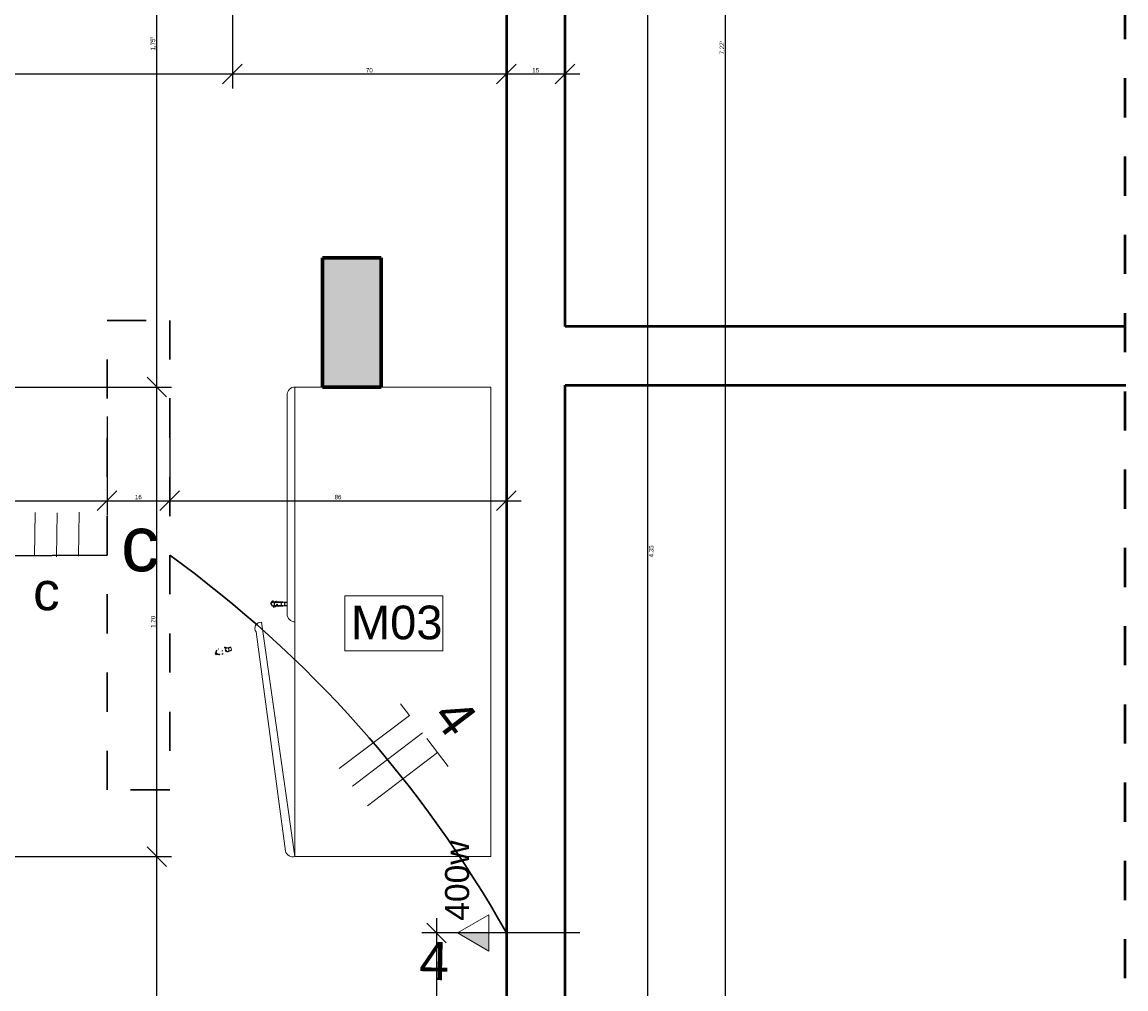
# Model space of a CAD drawing. Header units: metres. Extents: x -69 to 570, y -81 to 66.
# Tile 18 of 33: x 0 to 2.82, y -6.91 to -4.44. Entities that reach past the tile are written whole.
import ezdxf

# ---------------------------------------------------------------- set-up
doc = ezdxf.new("R2010")
doc.units = ezdxf.units.M
doc.linetypes.add('_Traço Ponto', pattern=[0.015, 0.01, -0.0025, 0, -0.0025])
for name, color, linetype, lineweight in [('A-ANNO-DIMS', 211, 'Continuous', 9), ('A-ANNO-NOTE', 3, 'Continuous', 9), ('A-DETL', 90, 'Continuous', 25), ('A-WALL', 113, 'Continuous', 25), ('A-WALL-PATT', 111, 'Continuous', 25), ('EL-Condutos', 1, 'Continuous', 30), ('EL-Fios', 251, 'Continuous', 20), ('EL-Textos fios', 7, 'Continuous', 20), ('EL-Textos pontos', 5, 'Continuous', 20), ('HACH', 251, 'Continuous', 5), ('Q-CASE', 31, 'Continuous', 25)]:
    doc.layers.add(name, color=color, linetype=linetype, lineweight=lineweight)
doc.styles.add('Arial', font='arial.ttf', dxfattribs={"height": 0.049177})
doc.styles.add('Arial_1', font='arial.ttf', dxfattribs={"height": 0.061471})
doc.styles.add('Arial_5', font='arial.ttf', dxfattribs={"height": 0.036882})
doc.styles.add('Arial_6', font='arial.ttf', dxfattribs={"height": 0.086059})
doc.dimstyles.new('Diagonal_-_1_50mm_Arial', dxfattribs={"dimscale": 0.3048, "dimtxt": 0.0375, "dimasz": 0.164042, "dimexe": 0.123031, "dimexo": 0.0625, "dimgap": 0.012303, "dimtad": 1, "dimrnd": 0.001, "dimzin": 0, "dimdsep": 46, "dimtxsty": 'Arial_5', "dimblk1": 'OBLIQUE', "dimblk2": 'OBLIQUE', "dimsah": 1, "dimcen": 0.09, "dimdle": 0.123031, "dimazin": 0, "dimtfac": 1, "dimtdec": 4, "dimtix": 1, "dimtmove": 0, "dimatfit": 3, "dimfxl": 0.246063, "dimfxlon": 1, "dimtvp": 1, "dimtolj": 1, "dimtzin": 0, "dimarcsym": 2})
doc.dimstyles.new('Diagonal_-_1_50mm_Arial_1', dxfattribs={"dimscale": 0.3048, "dimtxt": 0.0375, "dimasz": 0.164042, "dimexe": 0.123031, "dimexo": 0.0625, "dimgap": 0.012303, "dimtad": 1, "dimdec": 1, "dimlfac": 100, "dimrnd": 0.1, "dimdsep": 46, "dimtxsty": 'Arial_5', "dimblk1": 'OBLIQUE', "dimblk2": 'OBLIQUE', "dimsah": 1, "dimcen": 0.09, "dimdle": 0.123031, "dimazin": 0, "dimtfac": 1, "dimtdec": 4, "dimtix": 1, "dimtmove": 0, "dimatfit": 3, "dimfxl": 0.246063, "dimfxlon": 1, "dimtvp": 1, "dimtolj": 1, "dimtzin": 0, "dimarcsym": 2})

# ---------------------------------------------------------------- blocks, each defined once
blk = doc.blocks.new('_Oblique')
at = {"color": 0, "linetype": 'ByBlock', "lineweight": -2}
blk.add_line((-0.5, -0.5), (0.5, 0.5), dxfattribs=at)
blk = doc.blocks.new('Simbolos ok - Tomada Média-4435890-PLANTA BAIXA LAYOUT')
at = {"layer": 'A-ANNO-NOTE'}
blk.add_hatch(color=256, dxfattribs=at).paths.add_polyline_path([(0, 0.00178), (-0.00186, 0.00178), (0, 0.005)], flags=0)
for p, q in [((0, 0.005), (-0.00186, 0.00178)), ((0, 0.005), (-0.00186, 0.00178)), ((0, 0.005), (0.00186, 0.00178)), ((0, 0.00178), (0, 0.005)), ((0.00186, 0.00178), (-0.00186, 0.00178)), ((-0.00186, 0.00178), (0, 0.00178)), ((0, 0.00178), (0, 0))]:
    blk.add_line(p, q, dxfattribs=at)
blk = doc.blocks.new('FP_3-PLANTA BAIXA LAYOUT')
at = {"layer": 'Q-CASE'}
for p, q in [((-0.03, 0.1698), (-0.028, 0.162)), ((-0.0202, 0.1641), (-0.0222, 0.1714))]:
    blk.add_line(p, q, dxfattribs=at)
blk = doc.blocks.new('FP_4-PLANTA BAIXA LAYOUT')
at = {"layer": 'Q-CASE', "color": 9}
for p, q in [((-0.0391, 0.2012), (-0.0392, 0.2011)), ((-0.039, 0.2013), (-0.0391, 0.2012)), ((-0.0389, 0.2015), (-0.039, 0.2014)), ((-0.039, 0.2014), (-0.039, 0.2013)), ((-0.0388, 0.2016), (-0.0389, 0.2015)), ((-0.0387, 0.2017), (-0.0388, 0.2016)), ((-0.0388, 0.2016), (-0.0388, 0.2016)), ((-0.0386, 0.2018), (-0.0387, 0.2017)), ((-0.0385, 0.2019), (-0.0386, 0.2018)), ((-0.0384, 0.2021), (-0.0385, 0.202)), ((-0.0385, 0.202), (-0.0385, 0.2019)), ((-0.0383, 0.2021), (-0.0384, 0.2021)), ((-0.0382, 0.2022), (-0.0383, 0.2021)), ((-0.0383, 0.1973), (-0.0382, 0.1974)), ((-0.0381, 0.2023), (-0.0382, 0.2022)), ((-0.0382, 0.1975), (-0.0381, 0.1976)), ((-0.0382, 0.1974), (-0.0382, 0.1975)), ((-0.038, 0.2025), (-0.0381, 0.2024)), ((-0.0381, 0.2024), (-0.0381, 0.2023)), ((-0.0381, 0.1977), (-0.038, 0.1978)), ((-0.0381, 0.1976), (-0.0381, 0.1977)), ((-0.0379, 0.2025), (-0.038, 0.2025)), ((-0.038, 0.1978), (-0.0379, 0.1979)), ((-0.0378, 0.2026), (-0.0379, 0.2025)), ((-0.0379, 0.198), (-0.0378, 0.1981)), ((-0.0379, 0.1979), (-0.0379, 0.198)), ((-0.0377, 0.2027), (-0.0378, 0.2026)), ((-0.0378, 0.1981), (-0.0377, 0.1982)), ((-0.0376, 0.2027), (-0.0377, 0.2027)), ((-0.0377, 0.1982), (-0.0376, 0.1983)), ((-0.0375, 0.2029), (-0.0376, 0.2028)), ((-0.0376, 0.2028), (-0.0376, 0.2027)), ((-0.0376, 0.1984), (-0.0375, 0.1985)), ((-0.0376, 0.1983), (-0.0376, 0.1984)), ((-0.0374, 0.203), (-0.0375, 0.2029)), ((-0.0375, 0.1985), (-0.0374, 0.1986)), ((-0.0373, 0.203), (-0.0374, 0.203)), ((-0.0374, 0.1986), (-0.0373, 0.1987)), ((-0.0372, 0.2031), (-0.0373, 0.203)), ((-0.0373, 0.1987), (-0.0372, 0.1988)), ((-0.0373, 0.1987), (-0.0373, 0.1987)), ((-0.0371, 0.2031), (-0.0372, 0.2031)), ((-0.0372, 0.1988), (-0.0371, 0.1989)), ((-0.037, 0.2032), (-0.0371, 0.2031)), ((-0.0371, 0.1989), (-0.037, 0.199)), ((-0.0369, 0.2033), (-0.037, 0.2032)), ((-0.037, 0.199), (-0.0369, 0.1991)), ((-0.0368, 0.2033), (-0.0369, 0.2033)), ((-0.0369, 0.1991), (-0.0369, 0.1992)), ((-0.0369, 0.1992), (-0.0368, 0.1992)), ((-0.0367, 0.2034), (-0.0368, 0.2033)), ((-0.0368, 0.1992), (-0.0367, 0.1993)), ((-0.0366, 0.2034), (-0.0367, 0.2034)), ((-0.0367, 0.1993), (-0.0366, 0.1994)), ((-0.0365, 0.2035), (-0.0366, 0.2034)), ((-0.0366, 0.1994), (-0.0365, 0.1995)), ((-0.0364, 0.2035), (-0.0365, 0.2035)), ((-0.0365, 0.1995), (-0.0364, 0.1996)), ((-0.0363, 0.2036), (-0.0364, 0.2035)), ((-0.0364, 0.1996), (-0.0363, 0.1996)), ((-0.0362, 0.2036), (-0.0363, 0.2036)), ((-0.0363, 0.1996), (-0.0362, 0.1997)), ((-0.0361, 0.2037), (-0.0362, 0.2036)), ((-0.0362, 0.1997), (-0.0361, 0.1998)), ((-0.036, 0.2037), (-0.0361, 0.2037)), ((-0.0361, 0.1998), (-0.036, 0.1999)), ((-0.0361, 0.1998), (-0.0361, 0.1998)), ((-0.0359, 0.2038), (-0.036, 0.2037)), ((-0.036, 0.1999), (-0.0359, 0.2)), ((-0.0358, 0.2038), (-0.0359, 0.2038)), ((-0.0359, 0.2), (-0.0358, 0.2)), ((-0.0357, 0.2039), (-0.0358, 0.2038)), ((-0.0358, 0.2), (-0.0357, 0.2001)), ((-0.0356, 0.2039), (-0.0357, 0.2039)), ((-0.0357, 0.2001), (-0.0356, 0.2002)), ((-0.0355, 0.2039), (-0.0356, 0.2039)), ((-0.0356, 0.2002), (-0.0355, 0.2002)), ((-0.0354, 0.204), (-0.0355, 0.2039)), ((-0.0355, 0.2002), (-0.0354, 0.2003)), ((-0.0353, 0.204), (-0.0354, 0.204)), ((-0.0354, 0.2003), (-0.0353, 0.2003)), ((-0.0351, 0.204), (-0.0353, 0.204)), ((-0.0353, 0.2003), (-0.0352, 0.2004)), ((-0.0352, 0.2004), (-0.0351, 0.2004)), ((-0.035, 0.2041), (-0.0351, 0.204)), ((-0.0351, 0.2004), (-0.035, 0.2005)), ((-0.0349, 0.2041), (-0.035, 0.2041)), ((-0.035, 0.2005), (-0.0349, 0.2005)), ((-0.0349, 0.2005), (-0.0348, 0.2006)), ((-0.0348, 0.2006), (-0.0346, 0.2006)), ((-0.0346, 0.2006), (-0.0345, 0.2007)), ((-0.0345, 0.2007), (-0.0344, 0.2007)), ((-0.0344, 0.2007), (-0.0343, 0.2008)), ((-0.0393, 0.1943), (-0.0392, 0.1944)), ((-0.0393, 0.1941), (-0.0393, 0.1943)), ((-0.0393, 0.194), (-0.0393, 0.1941)), ((-0.0393, 0.1939), (-0.0393, 0.194)), ((-0.0393, 0.1938), (-0.0393, 0.1939)), ((-0.0393, 0.1937), (-0.0393, 0.1938)), ((-0.0393, 0.1935), (-0.0393, 0.1937)), ((-0.0393, 0.1934), (-0.0393, 0.1935)), ((-0.0393, 0.1933), (-0.0393, 0.1934)), ((-0.0393, 0.1932), (-0.0393, 0.1933)), ((-0.0393, 0.1931), (-0.0393, 0.1932)), ((-0.0393, 0.1929), (-0.0393, 0.1931)), ((-0.0393, 0.1928), (-0.0393, 0.1929)), ((-0.0393, 0.1927), (-0.0393, 0.1928)), ((-0.0393, 0.1926), (-0.0393, 0.1927)), ((-0.0392, 0.1925), (-0.0393, 0.1926)), ((-0.0392, 0.195), (-0.0391, 0.1951)), ((-0.0392, 0.1948), (-0.0392, 0.195)), ((-0.0392, 0.1947), (-0.0392, 0.1948)), ((-0.0392, 0.1946), (-0.0392, 0.1947)), ((-0.0392, 0.1945), (-0.0392, 0.1946)), ((-0.0392, 0.1944), (-0.0392, 0.1945)), ((-0.0392, 0.1923), (-0.0392, 0.1925)), ((-0.0392, 0.1922), (-0.0392, 0.1923)), ((-0.0392, 0.1921), (-0.0392, 0.1922)), ((-0.0392, 0.192), (-0.0392, 0.1921)), ((-0.0391, 0.1954), (-0.039, 0.1955)), ((-0.0391, 0.1953), (-0.0391, 0.1954)), ((-0.0391, 0.1952), (-0.0391, 0.1953)), ((-0.0391, 0.1951), (-0.0391, 0.1952)), ((-0.039, 0.1958), (-0.0389, 0.1959)), ((-0.039, 0.1957), (-0.039, 0.1958)), ((-0.039, 0.1955), (-0.039, 0.1957)), ((-0.0389, 0.196), (-0.0388, 0.1961)), ((-0.0389, 0.1959), (-0.0389, 0.196)), ((-0.0388, 0.1963), (-0.0387, 0.1964)), ((-0.0388, 0.1962), (-0.0388, 0.1963)), ((-0.0388, 0.1961), (-0.0388, 0.1962)), ((-0.0387, 0.1966), (-0.0386, 0.1967)), ((-0.0387, 0.1964), (-0.0387, 0.1966)), ((-0.0386, 0.1968), (-0.0385, 0.1969)), ((-0.0386, 0.1967), (-0.0386, 0.1968)), ((-0.0385, 0.197), (-0.0384, 0.1971)), ((-0.0385, 0.1969), (-0.0385, 0.197)), ((-0.0384, 0.1972), (-0.0383, 0.1973)), ((-0.0384, 0.1971), (-0.0384, 0.1972)), ((-0.0377, 0.1863), (-0.0376, 0.1862)), ((-0.0376, 0.1862), (-0.0376, 0.1861)), ((-0.0376, 0.1861), (-0.0376, 0.186)), ((-0.0376, 0.186), (-0.0375, 0.1859)), ((-0.0375, 0.1859), (-0.0375, 0.1857)), ((-0.0375, 0.1857), (-0.0375, 0.1856)), ((-0.0375, 0.1856), (-0.0374, 0.1855)), ((-0.0374, 0.1855), (-0.0374, 0.1854)), ((-0.0374, 0.1854), (-0.0373, 0.1853)), ((-0.0373, 0.1853), (-0.0373, 0.1852)), ((-0.0373, 0.1852), (-0.0372, 0.1851)), ((-0.0372, 0.1851), (-0.0372, 0.1849)), ((-0.0372, 0.1849), (-0.0371, 0.1848)), ((-0.0371, 0.1848), (-0.0371, 0.1847)), ((-0.0371, 0.1847), (-0.037, 0.1846)), ((-0.037, 0.1846), (-0.0369, 0.1845)), ((-0.0369, 0.1845), (-0.0369, 0.1844)), ((-0.0369, 0.1844), (-0.0368, 0.1843)), ((-0.0368, 0.1843), (-0.0368, 0.1842)), ((-0.0368, 0.1842), (-0.0367, 0.1841)), ((-0.0367, 0.1841), (-0.0366, 0.184)), ((-0.0366, 0.184), (-0.0366, 0.1839)), ((-0.0366, 0.1839), (-0.0365, 0.1838)), ((-0.0365, 0.1838), (-0.0364, 0.1837)), ((-0.0326, 0.1721), (-0.0327, 0.1722)), ((-0.0325, 0.1721), (-0.0326, 0.1721)), ((-0.0324, 0.172), (-0.0325, 0.1721)), ((-0.0323, 0.172), (-0.0324, 0.172)), ((-0.0322, 0.1719), (-0.0323, 0.172)), ((-0.0321, 0.1718), (-0.0322, 0.1719)), ((-0.0322, 0.1719), (-0.0322, 0.1719)), ((-0.032, 0.1718), (-0.0321, 0.1718)), ((-0.0319, 0.1717), (-0.032, 0.1718)), ((-0.0318, 0.1717), (-0.0319, 0.1717)), ((-0.0317, 0.1716), (-0.0318, 0.1717)), ((-0.0316, 0.1716), (-0.0317, 0.1716)), ((-0.0315, 0.1715), (-0.0316, 0.1716)), ((-0.0314, 0.1715), (-0.0315, 0.1715)), ((-0.0313, 0.1715), (-0.0314, 0.1715))]:
    blk.add_line(p, q, dxfattribs=at)
at = {"layer": 'Q-CASE', "flags": 128}
blk.add_lwpolyline([(-0.0344, 0.2021), (-0.035, 0.2019), (-0.0357, 0.2015), (-0.0362, 0.2011), (-0.0368, 0.2006), (-0.0372, 0.2001), (-0.0376, 0.1995), (-0.0378, 0.1988), (-0.0381, 0.1974), (-0.0381, 0.1967), (-0.0379, 0.196), (-0.0379, 0.196)], dxfattribs=at)
blk = doc.blocks.new('FP_5-PLANTA BAIXA LAYOUT')
at = {"layer": 'Q-CASE', "color": 9}
for p, q in [((-0.03, 0.1863), (-0.0302, 0.1863)), ((-0.0299, 0.1863), (-0.03, 0.1863)), ((-0.0298, 0.1863), (-0.0299, 0.1863)), ((-0.0297, 0.1864), (-0.0298, 0.1863)), ((-0.0296, 0.1864), (-0.0297, 0.1864)), ((-0.0295, 0.1864), (-0.0296, 0.1864)), ((-0.0293, 0.1864), (-0.0295, 0.1864)), ((-0.0292, 0.1864), (-0.0293, 0.1864)), ((-0.0291, 0.1864), (-0.0292, 0.1864)), ((-0.029, 0.1864), (-0.0291, 0.1864)), ((-0.0289, 0.1864), (-0.029, 0.1864)), ((-0.0287, 0.1864), (-0.0289, 0.1864)), ((-0.0286, 0.1864), (-0.0287, 0.1864)), ((-0.0252, 0.1948), (-0.0253, 0.1952)), ((-0.0251, 0.1943), (-0.0252, 0.1948)), ((-0.0216, 0.1746), (-0.0217, 0.1745)), ((-0.0217, 0.1745), (-0.0217, 0.1744)), ((-0.0215, 0.1748), (-0.0216, 0.1747)), ((-0.0216, 0.1747), (-0.0216, 0.1746)), ((-0.0214, 0.175), (-0.0215, 0.1749)), ((-0.0215, 0.1749), (-0.0215, 0.1748)), ((-0.0213, 0.1753), (-0.0214, 0.1752)), ((-0.0214, 0.1752), (-0.0214, 0.175)), ((-0.0212, 0.1755), (-0.0213, 0.1754)), ((-0.0213, 0.1754), (-0.0213, 0.1753)), ((-0.0208, 0.1791), (-0.0212, 0.1804)), ((-0.0211, 0.1758), (-0.0212, 0.1757)), ((-0.0212, 0.1757), (-0.0212, 0.1756)), ((-0.0212, 0.1756), (-0.0212, 0.1755)), ((-0.0211, 0.1805), (-0.021, 0.1803)), ((-0.021, 0.1762), (-0.0211, 0.1761)), ((-0.0211, 0.1761), (-0.0211, 0.176)), ((-0.0211, 0.176), (-0.0211, 0.1758)), ((-0.021, 0.1803), (-0.021, 0.1802)), ((-0.021, 0.1802), (-0.021, 0.1801)), ((-0.021, 0.1801), (-0.021, 0.18)), ((-0.021, 0.18), (-0.0209, 0.1798)), ((-0.0209, 0.1767), (-0.021, 0.1766)), ((-0.021, 0.1766), (-0.021, 0.1764)), ((-0.021, 0.1764), (-0.021, 0.1763)), ((-0.021, 0.1763), (-0.021, 0.1762)), ((-0.0209, 0.1798), (-0.0209, 0.1797)), ((-0.0209, 0.1797), (-0.0209, 0.1796)), ((-0.0209, 0.1796), (-0.0209, 0.1795)), ((-0.0209, 0.1795), (-0.0209, 0.1794)), ((-0.0209, 0.1794), (-0.0208, 0.1792)), ((-0.0208, 0.1773), (-0.0209, 0.1772)), ((-0.0209, 0.1772), (-0.0209, 0.177)), ((-0.0209, 0.177), (-0.0209, 0.1769)), ((-0.0209, 0.1769), (-0.0209, 0.1768)), ((-0.0209, 0.1768), (-0.0209, 0.1767)), ((-0.0208, 0.1792), (-0.0208, 0.1791)), ((-0.0205, 0.1777), (-0.0208, 0.1791)), ((-0.0208, 0.1791), (-0.0208, 0.179)), ((-0.0208, 0.179), (-0.0208, 0.1789)), ((-0.0208, 0.1789), (-0.0208, 0.1787)), ((-0.0208, 0.1787), (-0.0208, 0.1786)), ((-0.0208, 0.1786), (-0.0208, 0.1785)), ((-0.0208, 0.1785), (-0.0208, 0.1784)), ((-0.0208, 0.1784), (-0.0208, 0.1783)), ((-0.0208, 0.1783), (-0.0208, 0.1781)), ((-0.0208, 0.1781), (-0.0208, 0.178)), ((-0.0208, 0.178), (-0.0208, 0.1779)), ((-0.0208, 0.1779), (-0.0208, 0.1778)), ((-0.0208, 0.1778), (-0.0208, 0.1776)), ((-0.0208, 0.1776), (-0.0208, 0.1775)), ((-0.0208, 0.1775), (-0.0208, 0.1774)), ((-0.0208, 0.1774), (-0.0208, 0.1773))]:
    blk.add_line(p, q, dxfattribs=at)
at = {"layer": 'Q-CASE', "flags": 128}
blk.add_lwpolyline([(-0.0283, 0.1986), (-0.0285, 0.1992), (-0.0288, 0.1998), (-0.0297, 0.2009), (-0.0307, 0.2017), (-0.0316, 0.202), (-0.0323, 0.2022), (-0.0334, 0.2023), (-0.0344, 0.2021)], dxfattribs=at)
blk = doc.blocks.new('FP_6-PLANTA BAIXA LAYOUT')
at = {"layer": 'Q-CASE'}
for p, q in [((0.0944, 0.0202), (0.0944, 0.0283)), ((0.0864, 0.0278), (0.0864, 0.0202))]:
    blk.add_line(p, q, dxfattribs=at)
blk = doc.blocks.new('FP_7-PLANTA BAIXA LAYOUT')
at = {"layer": 'Q-CASE', "color": 9}
for p, q in [((0.0909, 0.062), (0.0907, 0.062)), ((0.091, 0.062), (0.0909, 0.062)), ((0.0911, 0.062), (0.091, 0.062)), ((0.0912, 0.062), (0.0911, 0.062)), ((0.0913, 0.0619), (0.0912, 0.062)), ((0.0914, 0.0619), (0.0913, 0.0619)), ((0.0916, 0.0619), (0.0914, 0.0619)), ((0.0917, 0.0619), (0.0916, 0.0619)), ((0.0918, 0.0619), (0.0917, 0.0619)), ((0.0919, 0.0618), (0.0918, 0.0619)), ((0.092, 0.0618), (0.0919, 0.0618)), ((0.0921, 0.0618), (0.092, 0.0618)), ((0.0922, 0.0617), (0.0921, 0.0618)), ((0.0924, 0.0617), (0.0922, 0.0617)), ((0.0925, 0.0617), (0.0924, 0.0617)), ((0.0926, 0.0616), (0.0925, 0.0617)), ((0.0927, 0.0616), (0.0926, 0.0616)), ((0.0928, 0.0615), (0.0927, 0.0616)), ((0.0929, 0.0615), (0.0928, 0.0615)), ((0.093, 0.0614), (0.0929, 0.0615)), ((0.0931, 0.0614), (0.093, 0.0614)), ((0.0932, 0.0613), (0.0931, 0.0614)), ((0.0933, 0.0613), (0.0932, 0.0613)), ((0.0934, 0.0612), (0.0933, 0.0613)), ((0.0935, 0.0612), (0.0934, 0.0612)), ((0.0936, 0.0611), (0.0935, 0.0612)), ((0.0937, 0.0611), (0.0936, 0.0611)), ((0.0938, 0.061), (0.0937, 0.0611)), ((0.0939, 0.061), (0.0938, 0.061)), ((0.094, 0.0609), (0.0939, 0.061)), ((0.0941, 0.0608), (0.094, 0.0609)), ((0.0942, 0.0608), (0.0941, 0.0608)), ((0.0943, 0.0607), (0.0942, 0.0608)), ((0.0944, 0.0606), (0.0943, 0.0607)), ((0.0945, 0.0606), (0.0944, 0.0606)), ((0.0946, 0.0605), (0.0945, 0.0606)), ((0.0947, 0.0604), (0.0946, 0.0605)), ((0.0948, 0.0603), (0.0947, 0.0604)), ((0.0949, 0.0603), (0.0948, 0.0603)), ((0.095, 0.0602), (0.0949, 0.0603)), ((0.0951, 0.0601), (0.095, 0.0602)), ((0.0952, 0.06), (0.0951, 0.0601)), ((0.0953, 0.0599), (0.0952, 0.06)), ((0.0953, 0.0598), (0.0953, 0.0599)), ((0.0954, 0.0598), (0.0953, 0.0598)), ((0.0955, 0.0597), (0.0954, 0.0598)), ((0.0956, 0.0596), (0.0955, 0.0597)), ((0.0957, 0.0595), (0.0956, 0.0596)), ((0.0957, 0.0594), (0.0957, 0.0595)), ((0.0958, 0.0593), (0.0957, 0.0594)), ((0.0959, 0.0592), (0.0958, 0.0593)), ((0.096, 0.0591), (0.0959, 0.0592)), ((0.096, 0.059), (0.096, 0.0591)), ((0.0961, 0.0589), (0.096, 0.059)), ((0.0962, 0.0588), (0.0961, 0.0589)), ((0.0962, 0.0587), (0.0962, 0.0588)), ((0.0963, 0.0586), (0.0962, 0.0587)), ((0.0964, 0.0585), (0.0963, 0.0586)), ((0.0964, 0.0584), (0.0964, 0.0585)), ((0.0965, 0.0583), (0.0964, 0.0584)), ((0.0966, 0.0582), (0.0965, 0.0583)), ((0.0966, 0.0581), (0.0966, 0.0582)), ((0.0967, 0.058), (0.0966, 0.0581)), ((0.0967, 0.0579), (0.0967, 0.058)), ((0.0968, 0.0578), (0.0967, 0.0579)), ((0.0968, 0.0577), (0.0968, 0.0578)), ((0.0969, 0.0576), (0.0968, 0.0577)), ((0.0969, 0.0575), (0.0969, 0.0576)), ((0.097, 0.0574), (0.0969, 0.0575)), ((0.097, 0.0573), (0.097, 0.0574)), ((0.0971, 0.0571), (0.097, 0.0573)), ((0.0971, 0.057), (0.0971, 0.0571)), ((0.0971, 0.0569), (0.0971, 0.057)), ((0.0972, 0.0568), (0.0971, 0.0569)), ((0.0972, 0.0567), (0.0972, 0.0568)), ((0.0972, 0.0566), (0.0972, 0.0567)), ((0.0973, 0.0565), (0.0972, 0.0566)), ((0.0973, 0.0563), (0.0973, 0.0565)), ((0.0904, 0.0533), (0.0903, 0.0533)), ((0.0905, 0.0533), (0.0904, 0.0533)), ((0.0906, 0.0533), (0.0905, 0.0533)), ((0.0907, 0.0533), (0.0906, 0.0533)), ((0.0909, 0.0532), (0.0907, 0.0533)), ((0.091, 0.0532), (0.0909, 0.0532)), ((0.0911, 0.0532), (0.091, 0.0532)), ((0.0912, 0.0532), (0.0911, 0.0532)), ((0.0913, 0.0531), (0.0912, 0.0532)), ((0.0914, 0.0531), (0.0913, 0.0531)), ((0.0916, 0.0531), (0.0914, 0.0531)), ((0.0917, 0.053), (0.0916, 0.0531)), ((0.0918, 0.053), (0.0917, 0.053)), ((0.0919, 0.053), (0.0918, 0.053)), ((0.092, 0.0529), (0.0919, 0.053)), ((0.0921, 0.0529), (0.092, 0.0529)), ((0.0922, 0.0529), (0.0921, 0.0529)), ((0.0923, 0.0528), (0.0922, 0.0529)), ((0.0925, 0.0528), (0.0923, 0.0528)), ((0.0926, 0.0527), (0.0925, 0.0528)), ((0.0927, 0.0527), (0.0926, 0.0527)), ((0.0928, 0.0526), (0.0927, 0.0527)), ((0.0929, 0.0526), (0.0928, 0.0526)), ((0.093, 0.0525), (0.0929, 0.0526)), ((0.0931, 0.0525), (0.093, 0.0525)), ((0.0932, 0.0524), (0.0931, 0.0525)), ((0.0933, 0.0524), (0.0932, 0.0524)), ((0.0934, 0.0523), (0.0933, 0.0524)), ((0.0935, 0.0522), (0.0934, 0.0523)), ((0.0936, 0.0522), (0.0935, 0.0522)), ((0.0937, 0.0521), (0.0936, 0.0522)), ((0.0938, 0.0521), (0.0937, 0.0521)), ((0.0939, 0.052), (0.0938, 0.0521)), ((0.094, 0.0519), (0.0939, 0.052)), ((0.0941, 0.0519), (0.094, 0.0519)), ((0.0942, 0.0518), (0.0941, 0.0519)), ((0.0943, 0.0517), (0.0942, 0.0518)), ((0.0944, 0.0516), (0.0943, 0.0517)), ((0.0945, 0.0516), (0.0944, 0.0516)), ((0.0946, 0.0515), (0.0945, 0.0516)), ((0.0947, 0.0514), (0.0946, 0.0515)), ((0.0948, 0.0513), (0.0947, 0.0514)), ((0.0949, 0.0512), (0.0948, 0.0513)), ((0.095, 0.0512), (0.0949, 0.0512)), ((0.0951, 0.0511), (0.095, 0.0512)), ((0.0952, 0.051), (0.0951, 0.0511)), ((0.0953, 0.0509), (0.0952, 0.051)), ((0.0953, 0.0508), (0.0953, 0.0509)), ((0.0954, 0.0507), (0.0953, 0.0508)), ((0.0955, 0.0506), (0.0954, 0.0507)), ((0.0956, 0.0505), (0.0955, 0.0506)), ((0.0957, 0.0504), (0.0956, 0.0505)), ((0.0957, 0.0503), (0.0957, 0.0504)), ((0.0958, 0.0502), (0.0957, 0.0503)), ((0.0959, 0.0501), (0.0958, 0.0502)), ((0.096, 0.05), (0.0959, 0.0501)), ((0.096, 0.0499), (0.096, 0.05)), ((0.0961, 0.0498), (0.096, 0.0499)), ((0.0962, 0.0497), (0.0961, 0.0498)), ((0.0962, 0.0496), (0.0962, 0.0497)), ((0.0963, 0.0495), (0.0962, 0.0496)), ((0.0964, 0.0494), (0.0963, 0.0495)), ((0.0973, 0.0562), (0.0973, 0.0563)), ((0.0974, 0.0561), (0.0973, 0.0562)), ((0.0974, 0.056), (0.0974, 0.0561)), ((0.0974, 0.0559), (0.0974, 0.056)), ((0.0974, 0.0558), (0.0974, 0.0559)), ((0.0974, 0.0556), (0.0974, 0.0558)), ((0.0975, 0.0555), (0.0974, 0.0556)), ((0.0975, 0.0554), (0.0975, 0.0555)), ((0.0975, 0.0553), (0.0975, 0.0554)), ((0.0975, 0.0552), (0.0975, 0.0553)), ((0.0975, 0.055), (0.0975, 0.0552)), ((0.0975, 0.0549), (0.0975, 0.055)), ((0.0975, 0.0548), (0.0975, 0.0549)), ((0.0975, 0.0492), (0.0975, 0.0485)), ((0.0975, 0.0485), (0.0975, 0.0479)), ((0.0975, 0.0479), (0.0975, 0.0472))]:
    blk.add_line(p, q, dxfattribs=at)
at = {"layer": 'Q-CASE', "flags": 128}
for points in [[(0.0953, 0.0555), (0.0952, 0.0562), (0.0951, 0.0569), (0.0945, 0.0582), (0.0937, 0.0592), (0.0929, 0.0598), (0.0923, 0.0601), (0.0913, 0.0604), (0.0903, 0.0605)], [(0.0953, 0.0307), (0.0953, 0.0492), (0.0953, 0.0551), (0.0953, 0.051), (0.0953, 0.0391), (0.0953, 0.0307)]]:
    blk.add_lwpolyline(points, dxfattribs=at)
blk = doc.blocks.new('FP_8-PLANTA BAIXA LAYOUT')
at = {"layer": 'Q-CASE', "color": 9}
for p, q in [((0.0892, 0.0619), (0.089, 0.0619)), ((0.0893, 0.062), (0.0892, 0.0619)), ((0.0894, 0.062), (0.0893, 0.062)), ((0.0895, 0.062), (0.0894, 0.062)), ((0.0896, 0.062), (0.0895, 0.062)), ((0.0897, 0.062), (0.0896, 0.062)), ((0.0898, 0.062), (0.0897, 0.062)), ((0.0899, 0.062), (0.0898, 0.062)), ((0.09, 0.062), (0.0899, 0.062)), ((0.0902, 0.062), (0.09, 0.062)), ((0.0903, 0.062), (0.0902, 0.062)), ((0.083, 0.0553), (0.083, 0.0552)), ((0.083, 0.0552), (0.083, 0.0551)), ((0.083, 0.0551), (0.083, 0.0549)), ((0.083, 0.0549), (0.083, 0.0548)), ((0.083, 0.0548), (0.083, 0.0547)), ((0.083, 0.0547), (0.0831, 0.0546)), ((0.083, 0.0428), (0.083, 0.0429)), ((0.083, 0.0427), (0.083, 0.0428)), ((0.083, 0.0425), (0.083, 0.0427)), ((0.0831, 0.0546), (0.0831, 0.0545)), ((0.0831, 0.0545), (0.0831, 0.0543)), ((0.0831, 0.0543), (0.0831, 0.0542)), ((0.0831, 0.0542), (0.0831, 0.0541)), ((0.0831, 0.0541), (0.0832, 0.054)), ((0.0831, 0.0507), (0.0831, 0.0508)), ((0.0831, 0.0506), (0.0831, 0.0507)), ((0.0831, 0.0505), (0.0831, 0.0506)), ((0.0831, 0.0504), (0.0831, 0.0505)), ((0.0832, 0.0503), (0.0831, 0.0504)), ((0.0832, 0.054), (0.0832, 0.0539)), ((0.0832, 0.0539), (0.0832, 0.0538)), ((0.0832, 0.0538), (0.0832, 0.0536)), ((0.0832, 0.0536), (0.0833, 0.0535)), ((0.0832, 0.0502), (0.0832, 0.0503)), ((0.0832, 0.0501), (0.0832, 0.0502)), ((0.0832, 0.05), (0.0832, 0.0501)), ((0.0833, 0.0499), (0.0832, 0.05)), ((0.0833, 0.0535), (0.0833, 0.0534)), ((0.0833, 0.0534), (0.0833, 0.0533)), ((0.0833, 0.0533), (0.0834, 0.0532)), ((0.0833, 0.0498), (0.0833, 0.0499)), ((0.0833, 0.0497), (0.0833, 0.0498)), ((0.0834, 0.0496), (0.0833, 0.0497)), ((0.0834, 0.0532), (0.0834, 0.0531)), ((0.0834, 0.0531), (0.0834, 0.053)), ((0.0834, 0.053), (0.0835, 0.0528)), ((0.0834, 0.0495), (0.0834, 0.0496)), ((0.0834, 0.0494), (0.0834, 0.0495)), ((0.0835, 0.0493), (0.0834, 0.0494)), ((0.0835, 0.0528), (0.0835, 0.0527)), ((0.0835, 0.0527), (0.0836, 0.0526)), ((0.0835, 0.0492), (0.0835, 0.0493)), ((0.0836, 0.0491), (0.0835, 0.0492)), ((0.0836, 0.0526), (0.0836, 0.0525)), ((0.0836, 0.0525), (0.0837, 0.0524)), ((0.0836, 0.049), (0.0836, 0.0491)), ((0.0836, 0.0489), (0.0836, 0.049)), ((0.0837, 0.0488), (0.0836, 0.0489)), ((0.0837, 0.0524), (0.0837, 0.0523)), ((0.0837, 0.0523), (0.0838, 0.0522)), ((0.0837, 0.0487), (0.0837, 0.0488)), ((0.0838, 0.0486), (0.0837, 0.0487)), ((0.0838, 0.0522), (0.0838, 0.0521)), ((0.0838, 0.0521), (0.0839, 0.052)), ((0.0839, 0.0485), (0.0838, 0.0486)), ((0.0838, 0.0486), (0.0838, 0.0486)), ((0.0839, 0.052), (0.0839, 0.0519)), ((0.0839, 0.0519), (0.084, 0.0518)), ((0.0839, 0.0484), (0.0839, 0.0485)), ((0.084, 0.0483), (0.0839, 0.0484)), ((0.084, 0.0518), (0.084, 0.0517)), ((0.084, 0.0517), (0.0841, 0.0516)), ((0.084, 0.0482), (0.084, 0.0483)), ((0.0841, 0.0481), (0.084, 0.0482)), ((0.0841, 0.0516), (0.0842, 0.0515)), ((0.0842, 0.048), (0.0841, 0.0481)), ((0.0842, 0.0515), (0.0842, 0.0514)), ((0.0842, 0.0514), (0.0843, 0.0513)), ((0.0842, 0.0479), (0.0842, 0.048)), ((0.0843, 0.0479), (0.0842, 0.0479)), ((0.0843, 0.0513), (0.0844, 0.0512)), ((0.0843, 0.0478), (0.0843, 0.0479)), ((0.0844, 0.0477), (0.0843, 0.0478)), ((0.0845, 0.0476), (0.0844, 0.0477)), ((0.0845, 0.0475), (0.0845, 0.0476)), ((0.0846, 0.0474), (0.0845, 0.0475)), ((0.0847, 0.0474), (0.0846, 0.0474)), ((0.0847, 0.0473), (0.0847, 0.0474)), ((0.0848, 0.0472), (0.0847, 0.0473)), ((0.0849, 0.0471), (0.0848, 0.0472)), ((0.085, 0.0471), (0.0849, 0.0471)), ((0.085, 0.047), (0.085, 0.0471)), ((0.0851, 0.0469), (0.085, 0.047)), ((0.0852, 0.0468), (0.0851, 0.0469)), ((0.0853, 0.0468), (0.0852, 0.0468)), ((0.0854, 0.0467), (0.0853, 0.0468)), ((0.0855, 0.0466), (0.0854, 0.0467)), ((0.0856, 0.0465), (0.0855, 0.0466)), ((0.0855, 0.0466), (0.0855, 0.0466)), ((0.0857, 0.0464), (0.0856, 0.0465)), ((0.0858, 0.0464), (0.0857, 0.0464)), ((0.0859, 0.0463), (0.0858, 0.0464)), ((0.086, 0.0463), (0.0859, 0.0463)), ((0.0861, 0.0462), (0.086, 0.0463)), ((0.0862, 0.0461), (0.0861, 0.0462)), ((0.0863, 0.046), (0.0862, 0.0461)), ((0.0862, 0.0461), (0.0862, 0.0461)), ((0.0864, 0.0525), (0.0863, 0.0524)), ((0.0864, 0.046), (0.0863, 0.046)), ((0.0865, 0.0525), (0.0864, 0.0525)), ((0.0865, 0.0459), (0.0864, 0.046)), ((0.0866, 0.0526), (0.0865, 0.0525)), ((0.0866, 0.0459), (0.0865, 0.0459)), ((0.0867, 0.0526), (0.0866, 0.0526)), ((0.0867, 0.0458), (0.0866, 0.0459)), ((0.0868, 0.0527), (0.0867, 0.0526)), ((0.0868, 0.0458), (0.0867, 0.0458)), ((0.0869, 0.0527), (0.0868, 0.0527)), ((0.0869, 0.0457), (0.0868, 0.0458)), ((0.087, 0.0527), (0.0869, 0.0527)), ((0.087, 0.0457), (0.0869, 0.0457)), ((0.0871, 0.0528), (0.087, 0.0527)), ((0.0871, 0.0457), (0.087, 0.0457)), ((0.0872, 0.0528), (0.0871, 0.0528)), ((0.0872, 0.0456), (0.0871, 0.0457)), ((0.0873, 0.0529), (0.0872, 0.0528)), ((0.0873, 0.0456), (0.0872, 0.0456)), ((0.0874, 0.0529), (0.0873, 0.0529)), ((0.0874, 0.0455), (0.0873, 0.0456)), ((0.0875, 0.0529), (0.0874, 0.0529)), ((0.0874, 0.0464), (0.0875, 0.0464)), ((0.0875, 0.0455), (0.0874, 0.0455)), ((0.0876, 0.053), (0.0875, 0.0529)), ((0.0875, 0.0464), (0.0877, 0.0463)), ((0.0876, 0.0455), (0.0875, 0.0455)), ((0.0877, 0.053), (0.0876, 0.053)), ((0.0877, 0.0454), (0.0876, 0.0455)), ((0.0878, 0.053), (0.0877, 0.053)), ((0.0877, 0.0463), (0.0878, 0.0463)), ((0.0878, 0.0454), (0.0877, 0.0454)), ((0.0879, 0.0531), (0.0878, 0.053)), ((0.0878, 0.0463), (0.0879, 0.0462)), ((0.0879, 0.0454), (0.0878, 0.0454)), ((0.0881, 0.0531), (0.0879, 0.0531)), ((0.0879, 0.0462), (0.088, 0.0462)), ((0.088, 0.0454), (0.0879, 0.0454)), ((0.088, 0.0462), (0.0881, 0.0462)), ((0.0881, 0.0453), (0.088, 0.0454)), ((0.0882, 0.0531), (0.0881, 0.0531)), ((0.0881, 0.0462), (0.0882, 0.0461)), ((0.0882, 0.0453), (0.0881, 0.0453)), ((0.0883, 0.0531), (0.0882, 0.0531)), ((0.0882, 0.0461), (0.0883, 0.0461)), ((0.0883, 0.0453), (0.0882, 0.0453)), ((0.0884, 0.0531), (0.0883, 0.0531)), ((0.0883, 0.0461), (0.0884, 0.046)), ((0.0884, 0.0453), (0.0883, 0.0453)), ((0.0885, 0.0532), (0.0884, 0.0531)), ((0.0884, 0.046), (0.0885, 0.046)), ((0.0886, 0.0452), (0.0884, 0.0453)), ((0.0886, 0.0532), (0.0885, 0.0532)), ((0.0885, 0.046), (0.0886, 0.046)), ((0.0887, 0.0532), (0.0886, 0.0532)), ((0.0886, 0.046), (0.0888, 0.046)), ((0.0887, 0.0452), (0.0886, 0.0452)), ((0.0888, 0.0532), (0.0887, 0.0532)), ((0.0888, 0.0452), (0.0887, 0.0452)), ((0.089, 0.0532), (0.0888, 0.0532)), ((0.0888, 0.046), (0.0889, 0.0459)), ((0.0889, 0.0452), (0.0888, 0.0452)), ((0.0889, 0.0459), (0.089, 0.0459)), ((0.089, 0.0452), (0.0889, 0.0452)), ((0.0891, 0.0532), (0.089, 0.0532)), ((0.089, 0.0459), (0.0891, 0.0459)), ((0.0891, 0.0452), (0.089, 0.0452)), ((0.0892, 0.0532), (0.0891, 0.0532)), ((0.0891, 0.0459), (0.0892, 0.0458)), ((0.0892, 0.0451), (0.0891, 0.0452)), ((0.0893, 0.0532), (0.0892, 0.0532)), ((0.0892, 0.0458), (0.0893, 0.0458)), ((0.0893, 0.0451), (0.0892, 0.0451)), ((0.0894, 0.0532), (0.0893, 0.0532)), ((0.0893, 0.0458), (0.0894, 0.0458)), ((0.0894, 0.0451), (0.0893, 0.0451)), ((0.0896, 0.0532), (0.0894, 0.0532)), ((0.0894, 0.0458), (0.0896, 0.0458)), ((0.0895, 0.0451), (0.0894, 0.0451)), ((0.0896, 0.0451), (0.0895, 0.0451)), ((0.0897, 0.0532), (0.0896, 0.0532)), ((0.0896, 0.0458), (0.0897, 0.0458)), ((0.0898, 0.0451), (0.0896, 0.0451)), ((0.0898, 0.0532), (0.0897, 0.0532)), ((0.0897, 0.0458), (0.0898, 0.0458)), ((0.0899, 0.0532), (0.0898, 0.0532)), ((0.0898, 0.0458), (0.0899, 0.0457)), ((0.0899, 0.0451), (0.0898, 0.0451)), ((0.09, 0.0532), (0.0899, 0.0532)), ((0.0899, 0.0457), (0.09, 0.0457)), ((0.09, 0.0451), (0.0899, 0.0451)), ((0.0901, 0.0532), (0.09, 0.0532)), ((0.09, 0.0457), (0.0902, 0.0457)), ((0.0901, 0.0451), (0.09, 0.0451)), ((0.0903, 0.0532), (0.0901, 0.0532)), ((0.0902, 0.0451), (0.0901, 0.0451)), ((0.0902, 0.0457), (0.0903, 0.0457))]:
    blk.add_line(p, q, dxfattribs=at)
at = {"layer": 'Q-CASE', "flags": 128}
for points in [[(0.0903, 0.0605), (0.0896, 0.0605), (0.0889, 0.0603), (0.0882, 0.0601), (0.0876, 0.0598), (0.087, 0.0593), (0.0865, 0.0589), (0.0861, 0.0583), (0.0855, 0.057), (0.0853, 0.0563), (0.0853, 0.0556), (0.0853, 0.0555)], [(0.0853, 0.0307), (0.0853, 0.0492), (0.0853, 0.0551), (0.0853, 0.051), (0.0853, 0.0391), (0.0853, 0.0307)]]:
    blk.add_lwpolyline(points, dxfattribs=at)

msp = doc.modelspace()

# ---------------------------------------------------------------- hatches: boundary and pattern name
at = {"layer": 'A-WALL-PATT'}
msp.add_hatch(color=251, dxfattribs=at).paths.add_polyline_path([(0.9126, -5.3721), (0.9126, -5.0421), (0.7626, -5.0421), (0.7626, -5.3721)], flags=0)
at = {"layer": 'HACH'}
h = msp.add_hatch(dxfattribs=at)
h.set_pattern_fill('FP_3', color=253, angle=90, style=0, pattern_type=2)
h.set_pattern_definition([(357.651, (-0.172383, -0.045764), (0.09694399, 0.02104431), [0.008, -0.063, 0.008, -0.063, -0.379]), (357.651, (-0.172383, -0.045764), (0.09694399, 0.02104431), [-0.142, 0.008, -0.134, 0.008, -0.063, -0.166]), (357.651, (-0.172383, -0.045764), (0.09694399, 0.02104431), [-0.355, 0.008, -0.04, 0.008, -0.111]), (117.875, (-0.136383, -0.034764), (-0.06890478, 0.07894385), [0.008, -0.068, 0.008, -0.068, -0.405]), (117.875, (-0.136383, -0.034764), (-0.06890478, 0.07894385), [-0.152, 0.008, -0.143, 0.008, -0.068, -0.177]), (117.875, (-0.136383, -0.034764), (-0.06890478, 0.07894385), [-0.379, 0.008, -0.042, 0.008, -0.118]), (241.062, (-0.125383, 0.015236), (-0.02544739, -0.09562652), [0.008, -0.065, 0.008, -0.065, -0.391]), (241.062, (-0.125383, 0.015236), (-0.02544739, -0.09562652), [-0.147, 0.008, -0.139, 0.008, -0.065, -0.171]), (241.062, (-0.125383, 0.015236), (-0.02544739, -0.09562652), [-0.367, 0.008, -0.041, 0.008, -0.114])])
h.paths.add_polyline_path([(0.5195, -6.0484), (0.5211, -6.0481), (0.5218, -6.0478), (0.5233, -6.0463), (0.5237, -6.0454), (0.524, -6.0437), (0.5239, -6.0424), (0.5235, -6.0414), (0.5227, -6.0402), (0.5218, -6.0393), (0.5211, -6.0389), (0.5204, -6.0386), (0.5183, -6.0386), (0.5173, -6.0389), (0.5164, -6.0395), (0.5154, -6.0406), (0.5149, -6.0419), (0.5147, -6.043), (0.5149, -6.0444), (0.5152, -6.0454), (0.516, -6.0467), (0.517, -6.0475), (0.518, -6.0481), (0.5189, -6.0483)], flags=0)

# ---------------------------------------------------------------- linework, layer by layer
at = {"layer": 'A-DETL', "color": 251, "linetype": '_Traço Ponto', "lineweight": 50}
msp.add_line((2.8126, 0.8169), (2.8126, -11.1421), dxfattribs=at)
at = {"layer": 'A-DETL', "linetype": '_Traço Ponto', "lineweight": 30}
for p, q in [((0.2126, -6.4018), (0.2126, -5.2018)), ((0.2126, -5.2018), (0.3726, -5.2018)), ((0.3726, -5.2018), (0.3726, -6.4018)), ((0.3726, -6.4018), (0.2126, -6.4018))]:
    msp.add_line(p, q, dxfattribs=at)
at = {"layer": 'A-WALL', "color": 251, "lineweight": 50}
for p, q in [((1.2326, -3.6171), (1.2326, -7.9671)), ((1.3826, -5.2171), (1.3826, -3.6171)), ((2.8154, -5.2171), (1.3826, -5.2171)), ((1.3826, -7.9671), (1.3826, -5.3671)), ((1.3826, -5.3671), (2.8154, -5.3671))]:
    msp.add_line(p, q, dxfattribs=at)
at = {"layer": 'A-WALL', "color": 251, "lineweight": 70}
for p, q in [((0.9126, -5.0421), (0.7626, -5.0421)), ((0.7626, -5.0421), (0.7626, -5.3721)), ((0.9126, -5.3721), (0.9126, -5.0421)), ((0.7626, -5.3721), (0.9126, -5.3721))]:
    msp.add_line(p, q, dxfattribs=at)
at = {"layer": 'EL-Condutos'}
msp.add_line((-0.4774, -5.8055), (0.2126, -5.8018), dxfattribs=at)
msp.add_arc((-1.3907, -8.2386), 3.0079, 29.2898, 54.1095, dxfattribs=at)
at = {"layer": 'EL-Fios', "color": 5}
for p, q in [((0.027, -5.8046), (0.0292, -5.6923)), ((0.0832, -5.8057), (0.0854, -5.6934)), ((0.1395, -5.8042), (0.1417, -5.6919)), ((0.9621, -6.1814), (0.9848, -6.2113)), ((0.8056, -6.3473), (0.9848, -6.2113)), ((0.8396, -6.3922), (1.0188, -6.256)), ((1.0298, -6.2706), (1.0568, -6.3061)), ((0.8777, -6.4422), (1.0568, -6.3061)), ((1.0568, -6.3061), (1.0838, -6.3416))]:
    msp.add_line(p, q, dxfattribs=at)
at = {"layer": 'HACH', "color": 253}
for p, q in [((0.6926, -5.9721), (0.6926, -5.3721)), ((0.6926, -6.5721), (0.6926, -5.3721)), ((0.7626, -5.3721), (0.6926, -5.3721)), ((1.1926, -5.3721), (0.9126, -5.3721)), ((1.1926, -6.5721), (1.1926, -5.3721)), ((0.6726, -5.9521), (0.6726, -5.392)), ((0.82, -5.9058), (1.07, -5.9058)), ((0.82, -6.0458), (0.82, -5.9058)), ((1.07, -5.9058), (1.07, -6.0458)), ((0.6725, -5.9223), (0.6725, -5.9303)), ((0.6926, -6.5721), (0.6072, -5.9733)), ((0.5931, -5.9978), (0.6681, -6.5579)), ((0.5285, -6.037), (0.5306, -6.0447)), ((1.07, -6.0458), (0.82, -6.0458)), ((0.6926, -6.5721), (1.1926, -6.5721))]:
    msp.add_line(p, q, dxfattribs=at)
at = {"layer": 'HACH', "color": 253, "flags": 128}
for points in [[(0.6666, -5.9265), (0.6664, -5.9252), (0.6659, -5.924), (0.6652, -5.923), (0.6642, -5.9222), (0.6631, -5.9217), (0.6619, -5.9215), (0.6607, -5.9217), (0.6596, -5.9222), (0.6587, -5.923), (0.6579, -5.924), (0.6575, -5.9252), (0.6573, -5.9265)], [(0.6573, -5.9265), (0.6575, -5.9278), (0.6579, -5.929), (0.6587, -5.93), (0.6596, -5.9308), (0.6607, -5.9313), (0.6619, -5.9315), (0.6631, -5.9313), (0.6642, -5.9308), (0.6652, -5.93), (0.6659, -5.929), (0.6664, -5.9278), (0.6666, -5.9265)], [(0.5238, -6.0422), (0.5234, -6.041), (0.5226, -6.04), (0.5216, -6.0392), (0.5205, -6.0386), (0.5193, -6.0385), (0.5181, -6.0386), (0.517, -6.0391), (0.516, -6.0398), (0.5153, -6.0409), (0.5149, -6.042), (0.5147, -6.0433), (0.5149, -6.0446)], [(0.5149, -6.0446), (0.5154, -6.0458), (0.5161, -6.0469), (0.5171, -6.0477), (0.5183, -6.0482), (0.5195, -6.0484), (0.5207, -6.0483), (0.5218, -6.0478), (0.5227, -6.047), (0.5234, -6.046), (0.5239, -6.0448), (0.524, -6.0435), (0.5238, -6.0422)]]:
    msp.add_lwpolyline(points, dxfattribs=at)
at = {"layer": 'HACH', "color": 253}
for centre, radius, start, end in [((0.6926, -5.392), 0.02, 90, 180), ((0.6056, -5.9887), 0.0155, 84.0116, 215.9884), ((0.6926, -5.9521), 0.02, 180, 270), ((0.6874, -6.5527), 0.02, 195, 285)]:
    msp.add_arc(centre, radius, start, end, dxfattribs=at)

# ---------------------------------------------------------------- block references
at = {"layer": 'A-ANNO-NOTE', "xscale": 25, "yscale": 25, "zscale": 25, "rotation": 89.99999999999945}
msp.add_blockref('Simbolos ok - Tomada Média-4435890-PLANTA BAIXA LAYOUT', (1.2326, -6.7671), dxfattribs=at)
at = {"layer": 'HACH', "color": 253, "rotation": 89.99999999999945}
for name in ['FP_7-PLANTA BAIXA LAYOUT', 'FP_8-PLANTA BAIXA LAYOUT', 'FP_6-PLANTA BAIXA LAYOUT', 'FP_4-PLANTA BAIXA LAYOUT', 'FP_5-PLANTA BAIXA LAYOUT', 'FP_3-PLANTA BAIXA LAYOUT']:
    msp.add_blockref(name, (0.6926, -6.0168), dxfattribs=at)

# ---------------------------------------------------------------- texts
at = {"layer": 'A-ANNO-NOTE', "insert": (1.076, -6.6335), "char_height": 0.06147, "width": 0.24225, "attachment_point": 2, "rotation": 90, "line_spacing_factor": 0.938532, "style": 'Arial_1'}
msp.add_mtext('400w', dxfattribs=at)
at = {"layer": 'EL-Textos fios', "color": 5, "char_height": 0.0975, "width": 0.117, "attachment_point": 8, "line_spacing_factor": 0.798, "style": 'Arial'}
for s, insert, rotation in [('c', (0.0568, -5.9439), 358.8507), ('4', (1.0635, -6.2446), 307.2178)]:
    msp.add_mtext(s, dxfattribs=dict(at, insert=insert, rotation=rotation))
at = {"layer": 'EL-Textos fios', "color": 3, "insert": (1.0472, -6.8875), "char_height": 0.0975, "width": 0.117, "attachment_point": 8, "rotation": 358.8507, "line_spacing_factor": 0.798, "style": 'Arial'}
msp.add_mtext('4', dxfattribs=at)
at = {"layer": 'EL-Textos pontos', "color": 3, "insert": (0.3466, -5.8449), "char_height": 0.1412, "width": 0.16944, "attachment_point": 9, "line_spacing_factor": 0.798, "style": 'Arial'}
msp.add_mtext('c', dxfattribs=at)
at = {"layer": 'HACH', "color": 253, "style": 'Arial_6'}
msp.add_text('M03', height=0.08606, dxfattribs=at).set_placement((0.8356, -6.0167))

# ---------------------------------------------------------------- dimensions: what is measured, and where the dimension line sits
at = {"layer": 'A-ANNO-DIMS'}
for base, p1, p2, text, override in [((1.7929, -0.8921), (1.7179, -8.1171), (1.7179, -0.8921), '\\A1;7,22\\Q;{\\A1;{\\H0.5x;\\S5^ ;}}', {"dimpost": '<>', "dimfxl": 7.225}), ((0.3397, -3.6171), (0.2647, -5.3721), (0.2647, -3.6171), '\\A1;1,75\\Q;{\\A1;{\\H0.5x;\\S5^ ;}}', {"dimpost": '<>', "dimfxl": 1.755}), ((0.3397, -6.5721), (0.2647, -7.9671), (0.2647, -6.5721), '\\A1;1,39\\Q;{\\A1;{\\H0.5x;\\S5^ ;}}', {"dimpost": '<>', "dimfxl": 1.395})]:
    msp.add_linear_dim(base=base, p1=p1, p2=p2, angle=90, text=text, dimstyle='Diagonal_-_1_50mm_Arial', override=override, dxfattribs=at).render()
for base, p1, p2, override in [((1.5935, -7.9671), (1.6685, -3.6171), (1.6685, -7.9671), {"dimpost": '<>', "dimfxl": 4.35}), ((0.3397, -5.3721), (0.2647, -6.5721), (0.2647, -5.3721), {"dimpost": '<>', "dimfxl": 1.2}), ((1.0542, -7.9671), (1.1292, -6.7671), (1.1292, -7.9671), {"dimpost": '<>', "dimfxl": 1.199985})]:
    msp.add_linear_dim(base=base, p1=p1, p2=p2, angle=90, dimstyle='Diagonal_-_1_50mm_Arial', override=override, dxfattribs=at).render()
for base, p1, p2, dimstyle, override in [((0.5326, -4.572), (-1.6674, -4.497), (0.5326, -4.497), 'Diagonal_-_1_50mm_Arial', {"dimpost": '<>', "dimfxl": 2.2}), ((1.2326, -4.572), (0.5326, -4.497), (1.2326, -4.497), 'Diagonal_-_1_50mm_Arial_1', {"dimpost": '<>', "dimfxl": 0.7}), ((1.3826, -4.572), (1.2326, -4.497), (1.3826, -4.497), 'Diagonal_-_1_50mm_Arial_1', {"dimpost": '<>', "dimfxl": 0.15}), ((0.2126, -5.6627), (-0.4774, -5.7377), (0.2126, -5.5877), 'Diagonal_-_1_50mm_Arial_1', {"dimpost": '<>', "dimfxl": 0.706116}), ((0.3726, -5.6627), (0.2126, -5.5877), (0.3726, -5.5877), 'Diagonal_-_1_50mm_Arial_1', {"dimpost": '<>', "dimfxl": 0.16}), ((1.2326, -5.6627), (0.3726, -5.5877), (1.2326, -5.5877), 'Diagonal_-_1_50mm_Arial_1', {"dimpost": '<>', "dimfxl": 0.86})]:
    msp.add_linear_dim(base=base, p1=p1, p2=p2, dimstyle=dimstyle, override=override, dxfattribs=at).render()

doc.saveas('drawing.dxf')
